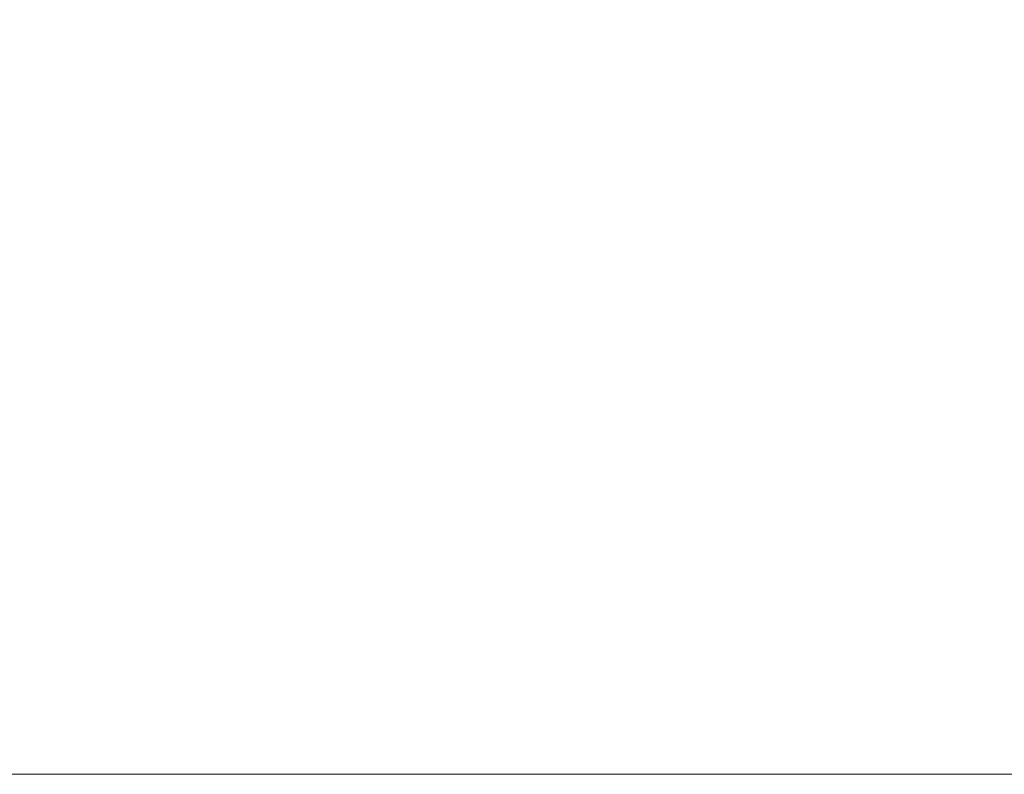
# Model space of a CAD drawing. Header units: millimetres. Extents: x -1000 to -340, y -753 to -30.
# Tile 157 of 256: x -743 to -699, y -693 to -659. Entities that reach past the tile are written whole.
import ezdxf

# ---------------------------------------------------------------- set-up
doc = ezdxf.new("R2010")
doc.units = ezdxf.units.MM
doc.layers.add('Q-SPCQ', color=91, linetype='Continuous')

# ---------------------------------------------------------------- blocks, each defined once
blk = doc.blocks.new('FamilyGeomCombination_36087-View 1')
at = {"layer": 'Q-SPCQ', "lineweight": 9}
mesh = blk.add_polyface(dxfattribs=at)
corners = [(-340, -692.835, 1216.813), (-340, -642.835, 1216.813), (-1000, -642.835, 1216.813), (-1000, -692.835, 1216.813)]
mesh.append_faces([[corners[k] for k in face] for face in [(0, 1, 2, 3)]])
mesh = blk.add_polyface(dxfattribs=at)
corners = [(-1000, -692.835, -624.187), (-1000, -642.835, -624.187), (-340, -642.835, -624.187), (-340, -692.835, -624.187)]
mesh.append_faces([[corners[k] for k in face] for face in [(0, 1, 2, 3)]])
mesh = blk.add_polyface(dxfattribs=at)
corners = [(-390, -692.835, 1141.813), (-910, -692.835, 1141.813), (-910, -642.835, 1141.813), (-390, -642.835, 1141.813)]
mesh.append_faces([[corners[k] for k in face] for face in [(0, 1, 2, 3)]])
mesh = blk.add_polyface(dxfattribs=at)
corners = [(-910, -692.835, -524.187), (-390, -692.835, -524.187), (-390, -642.835, -524.187), (-910, -642.835, -524.187)]
mesh.append_faces([[corners[k] for k in face] for face in [(0, 1, 2, 3)]])
mesh = blk.add_polyface(dxfattribs=at)
corners = [(-340, -692.835, 1216.813), (-1000, -692.835, 1216.813), (-1000, -692.835, -624.187), (-340, -692.835, -624.187), (-910, -692.835, 1141.813), (-390, -692.835, 1141.813), (-390, -692.835, -524.187), (-910, -692.835, -524.187)]
mesh.append_faces([[corners[k] for k in face] for face in [(0, 5, 6, 3), (3, 6, 7, 2)]], dxfattribs={"vtx0": -1, "vtx2": -1})
mesh.append_faces([[corners[k] for k in face] for face in [(4, 5, 0, 1), (7, 4, 1, 2)]], dxfattribs={"vtx1": -1, "vtx3": -1})

msp = doc.modelspace()

# ---------------------------------------------------------------- block references
at = {"layer": 'Q-SPCQ', "lineweight": 9}
msp.add_blockref('FamilyGeomCombination_36087-View 1', (0, 0), dxfattribs=at)

# ---------------------------------------------------------------- meshes
at = {"layer": 'Q-SPCQ', "lineweight": 9, "transparency": 33554568}
mesh = msp.add_polyface(dxfattribs=at)
corners = [(-390, -692.835, 1141.813), (-390, -642.835, 1141.813), (-910, -642.835, 1141.813), (-910, -692.835, 1141.813)]
mesh.append_faces([[corners[k] for k in face] for face in [(0, 1, 2, 3)]])
mesh = msp.add_polyface(dxfattribs=at)
corners = [(-910, -692.835, -524.187), (-910, -642.835, -524.187), (-390, -642.835, -524.187), (-390, -692.835, -524.187)]
mesh.append_faces([[corners[k] for k in face] for face in [(0, 1, 2, 3)]])
mesh = msp.add_polyface(dxfattribs=at)
corners = [(-910, -692.835, 1141.813), (-910, -692.835, -524.187), (-390, -692.835, -524.187), (-390, -692.835, 1141.813)]
mesh.append_faces([[corners[k] for k in face] for face in [(0, 1, 2, 3)]])

doc.saveas('drawing.dxf')
